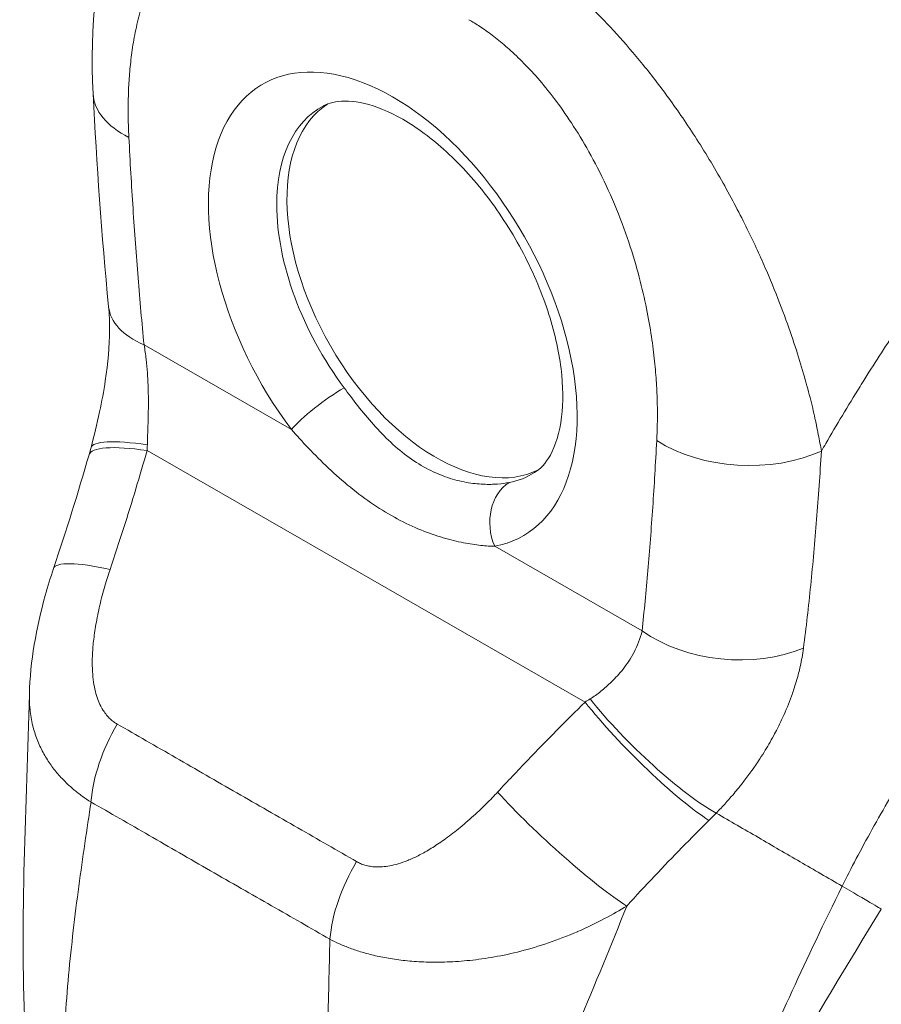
# Model space of a CAD drawing. Header units: inches. Extents: x 2 to 304, y 7 to 191.
# Tile 39 of 53: x 282.558 to 283.552, y 99.567 to 100.704. Entities that reach past the tile are written whole.
import ezdxf

# ---------------------------------------------------------------- set-up
doc = ezdxf.new("R2010")
doc.units = ezdxf.units.IN
doc.header["$LTSCALE"] = 18
doc.header["$MEASUREMENT"] = 0
doc.layers.add('Visible (ANSI)', color=7, linetype='Continuous', lineweight=5)
doc.layers.add('Visible Narrow (ANSI)', color=7, linetype='Continuous', lineweight=5)

msp = doc.modelspace()

# ---------------------------------------------------------------- linework, layer by layer
at = {"layer": 'Visible (ANSI)'}
for centre, major_axis, ratio, start_param, end_param in [((282.7842, 100.6254), (-0.1416, -0.0073), 0.539473, 6.283178, 6.283183), ((283.0386, 100.3973), (-0.1216, 0.2112), 0.578093, 0.030084, 3.111509), ((283.5197, 100.6743), (-0.3112, 0.5404), 0.578093, 1.776705, 1.77671), ((282.8016, 100.3859), (-0.1411, -0.0137), 0.503548, 6.283162, 6.283166), ((283.3026, 100.0354), (-0.0263, 0.0421), 0.552954, 5.999016, 5.999023), ((282.7312, 100.0248), (-0.1342, 0.0455), 0.16876, 0.000005, 0.000012)]:
    msp.add_ellipse(centre, major_axis=major_axis, ratio=ratio, start_param=start_param, end_param=end_param, dxfattribs=at)
for points, knots in [([(282.6426, 100.6181), (282.6386, 100.6952), (282.6455, 100.7707), (282.674, 100.8483), (282.6781, 100.8583), (282.6827, 100.868)], [0, 0, 0, 0, 0.923707, 0.923707, 1.06188, 1.06188, 1.06188, 1.06188]), ([(283.152, 100.1808), (283.1586, 100.185), (283.1647, 100.1911), (283.1762, 100.2116), (283.1811, 100.2265), (283.1853, 100.2615), (283.1852, 100.2805), (283.18, 100.322), (283.1749, 100.3446), (283.1596, 100.391), (283.1493, 100.4149), (283.1245, 100.4612), (283.1099, 100.4835), (283.0783, 100.5238), (283.0612, 100.5418), (283.027, 100.5716), (283.0099, 100.5834), (282.9781, 100.6003), (282.9634, 100.6055), (282.9379, 100.6104), (282.9274, 100.61), (282.9151, 100.607), (282.9116, 100.6057), (282.9083, 100.604)], [3.94721, 3.94721, 3.94721, 3.94721, 4.256684, 4.256684, 4.583232, 4.583232, 4.864746, 4.864746, 5.150541, 5.150541, 5.442943, 5.442943, 5.73837, 5.73837, 6.032305, 6.032305, 6.320475, 6.320475, 6.602119, 6.602119, 6.896109, 6.896109, 7.041949, 7.041949, 7.041949, 7.041949]), ([(282.6402, 100.2097), (282.6437, 100.2232), (282.6471, 100.237), (282.6526, 100.2629), (282.6549, 100.275), (282.6597, 100.307), (282.6615, 100.3272), (282.6617, 100.3548), (282.6613, 100.3641), (282.6605, 100.3722)], [0, 0, 0, 0, 0.1503061, 0.1503061, 0.2798358, 0.2798358, 0.4990059, 0.4990059, 0.6200224, 0.6200224, 0.6200224, 0.6200224]), ([(282.5691, 99.9248), (282.57, 99.9632), (282.577, 100.0017), (282.5903, 100.0495), (282.5935, 100.0599), (282.597, 100.0702)], [0, 0, 0, 0, 0.4157982, 0.4157982, 0.5321383, 0.5321383, 0.5321383, 0.5321383])]:
    msp.add_open_spline(points, degree=3, knots=knots, dxfattribs=at)
for points in [[(282.6605, 100.3722), (282.6524, 100.4552), (282.6467, 100.5371), (282.6426, 100.6181)], [(282.597, 100.0702), (282.6117, 100.1137), (282.6252, 100.1574), (282.6379, 100.2013)], [(282.6379, 100.2013), (282.6387, 100.204), (282.6395, 100.2068), (282.6402, 100.2097)], [(282.564, 99.5411), (282.5579, 99.6664), (282.5661, 99.7957), (282.5691, 99.9248)], [(283.5523, 99.677), (283.4741, 99.5496), (283.3981, 99.4222), (283.3403, 99.2914)]]:
    msp.add_open_spline(points, degree=3, dxfattribs=at)
at = {"layer": 'Visible Narrow (ANSI)'}
for p, q in [((282.7014, 100.3282), (282.8714, 100.2305)), ((283.4667, 100.2801), (283.4667, 100.2801)), ((282.7049, 100.2063), (283.2104, 99.9159)), ((283.4824, 100.1934), (283.4824, 100.1934)), ((283.1061, 100.0957), (283.2762, 99.998)), ((283.4635, 99.9869), (283.4635, 99.9869))]:
    msp.add_line(p, q, dxfattribs=at)
for centre, major_axis, ratio, start_param, end_param in [((282.9885, 100.3684), (-0.1502, 0.2607), 0.578093, 2.94376, 8.058229), ((282.7841, 100.6254), (-0.1415, -0.0073), 0.539473, 0.000002, 0.75676), ((283.0273, 100.3907), (-0.1219, 0.2116), 0.578093, 6.259758, 7.071791), ((283.0273, 100.3907), (-0.1219, 0.2116), 0.578093, 0.788605, 1.775044), ((283.5197, 100.6743), (0.29, -0.5036), 0.578093, 4.799639, 4.799716), ((282.8016, 100.3859), (-0.1411, -0.0137), 0.503548, 0.000009, 0.733017), ((282.9115, 100.2536), (0.0454, 0.0339), 0.165504, 0.977516, 2.515261), ((282.7741, 100.1619), (-0.1362, 0.0393), 0.198441, 5.301084, 6.283182), ((282.7773, 100.1738), (-0.1371, 0.0358), 0.167585, 5.309311, 6.283186), ((282.5827, 100.2639), (-0.0414, 0.1942), 0.594555, 4.28735, 4.323063), ((283.3933, 100.2754), (-0.1415, 0.0074), 0.608717, 0.816333, 2.289763), ((283.0273, 100.3907), (0.1219, -0.2116), 0.578093, 6.085352, 6.306612), ((283.1462, 100.1188), (-0.0106, 0.0557), 0.800055, 0.303667, 1.841412), ((283.3086, 100.0391), (-0.0308, 0.0493), 0.55296, 6.054184, 6.054192), ((282.7312, 100.0248), (-0.1342, 0.0455), 0.16876, 5.309456, 6.283186), ((283.3764, 100.0558), (-0.1409, 0.0151), 0.638823, 0.850183, 2.294034), ((283.1244, 99.9527), (-0.1802, -0.0834), 0.368679, 1.89132, 1.927033), ((283.2882, 99.8804), (-0.1015, 0.0989), 0.18906, 0.979732, 2.54547), ((283.2795, 99.8716), (-0.0995, 0.1009), 0.154633, 0.97029, 2.549012), ((282.7396, 99.8461), (0.07, 0.1233), 0.578723, 1.539576, 2.24744), ((283.1786, 99.7678), (-0.104, 0.0963), 0.124258, 0.964025, 2.552973), ((283.2173, 99.8572), (-0.2376, -0.197), 0.483276, 1.749898, 1.789013), ((283.5277, 99.8844), (-0.0741, -0.129), 0.578826, 0.938726, 0.938996), ((283.5378, 99.8787), (-0.0812, -0.1413), 0.578826, 0.673426, 0.67345), ((283.0158, 99.6875), (0.0712, 0.1225), 0.578918, 1.545598, 2.253463), ((282.8426, 99.6912), (-0.0381, -0.0664), 0.578826, 4.792212, 4.792253)]:
    msp.add_ellipse(centre, major_axis=major_axis, ratio=ratio, start_param=start_param, end_param=end_param, dxfattribs=at)
for points, knots in [([(282.6839, 100.5677), (282.6836, 100.5731), (282.6834, 100.5787), (282.6832, 100.5846), (282.6831, 100.5905), (282.683, 100.5966), (282.6831, 100.603), (282.6831, 100.6094), (282.6833, 100.6159), (282.6835, 100.6227), (282.6838, 100.6295), (282.6843, 100.6365), (282.6849, 100.6437), (282.6855, 100.6508), (282.6863, 100.6582), (282.6873, 100.6658), (282.6884, 100.6734), (282.6897, 100.6811), (282.6913, 100.689), (282.6929, 100.6969), (282.6948, 100.705), (282.6971, 100.7131), (282.6994, 100.7213), (282.7022, 100.7295), (282.7055, 100.7378), (282.7088, 100.746), (282.7126, 100.7543), (282.7171, 100.7624), (282.7217, 100.7704), (282.727, 100.7784), (282.7327, 100.7855), (282.7385, 100.7926), (282.7448, 100.7988), (282.7512, 100.8041), (282.7576, 100.8093), (282.7642, 100.8135), (282.7706, 100.8168), (282.7771, 100.8201), (282.7836, 100.8226), (282.79, 100.8244), (282.7964, 100.8262), (282.8026, 100.8273), (282.8087, 100.8279), (282.8148, 100.8286), (282.8208, 100.8287), (282.8266, 100.8284), (282.8325, 100.8281), (282.8381, 100.8273), (282.8436, 100.8263), (282.8491, 100.8253), (282.8544, 100.824), (282.8595, 100.8225), (282.8646, 100.821), (282.8695, 100.8193), (282.8741, 100.8174), (282.8788, 100.8155), (282.8833, 100.8135), (282.8876, 100.8114), (282.8919, 100.8093), (282.8961, 100.807), (282.9, 100.8048)], [0, 0, 0, 0, 0.05, 0.05, 0.05, 0.1, 0.1, 0.1, 0.15, 0.15, 0.15, 0.2, 0.2, 0.2, 0.25, 0.25, 0.25, 0.3, 0.3, 0.3, 0.35, 0.35, 0.35, 0.4, 0.4, 0.4, 0.45, 0.45, 0.45, 0.5, 0.5, 0.5, 0.55, 0.55, 0.55, 0.6, 0.6, 0.6, 0.65, 0.65, 0.65, 0.7, 0.7, 0.7, 0.75, 0.75, 0.75, 0.8, 0.8, 0.8, 0.85, 0.85, 0.85, 0.9, 0.9, 0.9, 0.95, 0.95, 0.95, 1, 1, 1, 1]), ([(283.1061, 100.8035), (283.1117, 100.8003), (283.1179, 100.7966), (283.1245, 100.7925), (283.131, 100.7884), (283.1377, 100.7838), (283.1449, 100.7788), (283.152, 100.7737), (283.1594, 100.7682), (283.1673, 100.762), (283.1751, 100.7558), (283.1833, 100.749), (283.1918, 100.7414), (283.2003, 100.7339), (283.2092, 100.7257), (283.2183, 100.7167), (283.2275, 100.7076), (283.237, 100.6978), (283.2469, 100.687), (283.2567, 100.6762), (283.2668, 100.6644), (283.2772, 100.6517), (283.2876, 100.6389), (283.2981, 100.6252), (283.3089, 100.6103), (283.3196, 100.5955), (283.3305, 100.5795), (283.3414, 100.5622), (283.3524, 100.5449), (283.3634, 100.5264), (283.3734, 100.5082), (283.3835, 100.49), (283.3926, 100.4723), (283.4007, 100.4556), (283.4087, 100.4389), (283.4157, 100.4233), (283.422, 100.4085), (283.4283, 100.3938), (283.4338, 100.3799), (283.4387, 100.3669), (283.4436, 100.3539), (283.4478, 100.3418), (283.4515, 100.3304), (283.4553, 100.3191), (283.4585, 100.3085), (283.4614, 100.2986), (283.4643, 100.2887), (283.4669, 100.2794), (283.4692, 100.2708), (283.4714, 100.2621), (283.4734, 100.254), (283.4751, 100.2463), (283.4768, 100.2387), (283.4783, 100.2316), (283.4796, 100.2248), (283.481, 100.218), (283.4821, 100.2117), (283.4832, 100.2057)], [0, 0, 0, 0, 0.0526316, 0.0526316, 0.0526316, 0.1052632, 0.1052632, 0.1052632, 0.1578947, 0.1578947, 0.1578947, 0.2105263, 0.2105263, 0.2105263, 0.2631579, 0.2631579, 0.2631579, 0.3157895, 0.3157895, 0.3157895, 0.3684211, 0.3684211, 0.3684211, 0.4210526, 0.4210526, 0.4210526, 0.4736842, 0.4736842, 0.4736842, 0.5263158, 0.5263158, 0.5263158, 0.5789474, 0.5789474, 0.5789474, 0.6315789, 0.6315789, 0.6315789, 0.6842105, 0.6842105, 0.6842105, 0.7368421, 0.7368421, 0.7368421, 0.7894737, 0.7894737, 0.7894737, 0.8421053, 0.8421053, 0.8421053, 0.8947368, 0.8947368, 0.8947368, 0.9473684, 0.9473684, 0.9473684, 1, 1, 1, 1]), ([(283.4832, 100.2057), (283.4848, 100.2086), (283.4865, 100.2115), (283.4882, 100.2144), (283.5006, 100.2358), (283.5137, 100.2576), (283.5278, 100.2803), (283.5296, 100.2832), (283.5315, 100.2862), (283.5333, 100.2892), (283.5457, 100.3088), (283.5588, 100.3291), (283.5722, 100.3492), (283.5786, 100.3587), (283.585, 100.3682), (283.5914, 100.3776), (283.6015, 100.3923), (283.6116, 100.4067), (283.6217, 100.4207), (283.6315, 100.4345), (283.6414, 100.4479), (283.6512, 100.461), (283.6596, 100.4723), (283.668, 100.4834), (283.6765, 100.4944), (283.6879, 100.5091), (283.6994, 100.5237), (283.7115, 100.5387), (283.7197, 100.5489), (283.7282, 100.5592), (283.7369, 100.5697), (283.7507, 100.5863), (283.7652, 100.6033), (283.7804, 100.6206), (283.7877, 100.629), (283.7953, 100.6374), (283.8029, 100.6459), (283.8211, 100.6661), (283.8402, 100.6866), (283.8603, 100.7075), (283.8651, 100.7124), (283.8699, 100.7174), (283.8748, 100.7224), (283.8993, 100.7473), (283.9251, 100.7726), (283.9526, 100.7982)], [0, 0, 0, 0, 0.0152892, 0.0152892, 0.0152892, 0.1281656, 0.1281656, 0.1281656, 0.1428571, 0.1428571, 0.1428571, 0.2397281, 0.2397281, 0.2397281, 0.2857143, 0.2857143, 0.2857143, 0.3578831, 0.3578831, 0.3578831, 0.4285714, 0.4285714, 0.4285714, 0.4897426, 0.4897426, 0.4897426, 0.5714286, 0.5714286, 0.5714286, 0.6267197, 0.6267197, 0.6267197, 0.7142857, 0.7142857, 0.7142857, 0.756805, 0.756805, 0.756805, 0.8571429, 0.8571429, 0.8571429, 0.8810186, 0.8810186, 0.8810186, 1, 1, 1, 1]), ([(283.0762, 100.7035), (283.0803, 100.7012), (283.0846, 100.6986), (283.0891, 100.6956), (283.0936, 100.6926), (283.0984, 100.6893), (283.1033, 100.6856), (283.1082, 100.6818), (283.1134, 100.6777), (283.1187, 100.673), (283.1241, 100.6684), (283.1297, 100.6632), (283.1355, 100.6575), (283.1413, 100.6518), (283.1473, 100.6455), (283.1534, 100.6386), (283.1596, 100.6317), (283.1659, 100.624), (283.1724, 100.6157), (283.1789, 100.6073), (283.1855, 100.5981), (283.1922, 100.5881), (283.1989, 100.5781), (283.2056, 100.5673), (283.2123, 100.5556), (283.2191, 100.5438), (283.2258, 100.5311), (283.2323, 100.5173), (283.2389, 100.5035), (283.2453, 100.4886), (283.251, 100.4739), (283.2567, 100.4592), (283.2616, 100.4448), (283.2658, 100.4311), (283.27, 100.4175), (283.2735, 100.4046), (283.2764, 100.3923), (283.2794, 100.3801), (283.2818, 100.3686), (283.2837, 100.3577), (283.2857, 100.3468), (283.2873, 100.3365), (283.2886, 100.3268), (283.2899, 100.3172), (283.2908, 100.3081), (283.2916, 100.2996), (283.2923, 100.2911), (283.2928, 100.2831), (283.2932, 100.2755), (283.2936, 100.2679), (283.2938, 100.2608), (283.2938, 100.2541), (283.2939, 100.2473), (283.2939, 100.2409), (283.2937, 100.2349), (283.2936, 100.2289), (283.2934, 100.2231), (283.2931, 100.2177)], [0, 0, 0, 0, 0.052632, 0.052632, 0.052632, 0.105263, 0.105263, 0.105263, 0.157895, 0.157895, 0.157895, 0.210526, 0.210526, 0.210526, 0.263158, 0.263158, 0.263158, 0.315789, 0.315789, 0.315789, 0.368421, 0.368421, 0.368421, 0.421053, 0.421053, 0.421053, 0.473684, 0.473684, 0.473684, 0.526316, 0.526316, 0.526316, 0.578947, 0.578947, 0.578947, 0.631579, 0.631579, 0.631579, 0.684211, 0.684211, 0.684211, 0.736842, 0.736842, 0.736842, 0.789474, 0.789474, 0.789474, 0.842105, 0.842105, 0.842105, 0.894737, 0.894737, 0.894737, 0.947368, 0.947368, 0.947368, 1, 1, 1, 1]), ([(282.7014, 100.3282), (282.6989, 100.3536), (282.6966, 100.3794), (282.6945, 100.4057), (282.6924, 100.4319), (282.6904, 100.4585), (282.6887, 100.4855), (282.6869, 100.5125), (282.6853, 100.5399), (282.6839, 100.5677)], [0, 0, 0, 0, 0.3333333, 0.3333333, 0.3333333, 0.6666667, 0.6666667, 0.6666667, 1, 1, 1, 1]), ([(282.7052, 100.213), (282.7053, 100.2154), (282.7054, 100.218), (282.7055, 100.2206), (282.7055, 100.2232), (282.7056, 100.2259), (282.7057, 100.2286), (282.7058, 100.2314), (282.7059, 100.2343), (282.706, 100.2373), (282.7061, 100.2403), (282.7062, 100.2435), (282.7062, 100.2468), (282.7063, 100.2501), (282.7063, 100.2536), (282.7064, 100.2573), (282.7064, 100.2609), (282.7064, 100.2648), (282.7064, 100.2689), (282.7063, 100.273), (282.7062, 100.2773), (282.7061, 100.2819), (282.7059, 100.2864), (282.7056, 100.2912), (282.7053, 100.2961), (282.7049, 100.3011), (282.7045, 100.3063), (282.7038, 100.3116), (282.7032, 100.317), (282.7024, 100.3226), (282.7014, 100.3282)], [0, 0, 0, 0, 0.1, 0.1, 0.1, 0.2, 0.2, 0.2, 0.3, 0.3, 0.3, 0.4, 0.4, 0.4, 0.5, 0.5, 0.5, 0.6, 0.6, 0.6, 0.7, 0.7, 0.7, 0.8, 0.8, 0.8, 0.9, 0.9, 0.9, 0.9999999, 0.9999999, 0.9999999, 0.9999999]), ([(283.1227, 100.1694), (283.1189, 100.1686), (283.1145, 100.168), (283.1095, 100.1676), (283.1045, 100.1672), (283.0989, 100.1671), (283.0929, 100.1674), (283.0868, 100.1676), (283.0803, 100.1683), (283.0734, 100.1695), (283.0666, 100.1708), (283.0594, 100.1726), (283.052, 100.175), (283.0446, 100.1775), (283.0371, 100.1807), (283.0296, 100.1845), (283.0222, 100.1884), (283.0147, 100.1929), (283.0074, 100.1982), (283.0001, 100.2034), (282.993, 100.2093), (282.9861, 100.2158), (282.9792, 100.2222), (282.9726, 100.2291), (282.9662, 100.2363), (282.9598, 100.2434), (282.9537, 100.2509), (282.9481, 100.258), (282.9424, 100.2652), (282.9372, 100.2722), (282.9322, 100.2788)], [0, 0, 0, 0, 0.1, 0.1, 0.1, 0.2, 0.2, 0.2, 0.3, 0.3, 0.3, 0.4, 0.4, 0.4, 0.5, 0.5, 0.5, 0.6, 0.6, 0.6, 0.7, 0.7, 0.7, 0.8, 0.8, 0.8, 0.9, 0.9, 0.9, 1, 1, 1, 1]), ([(283.5071, 99.7034), (283.5174, 99.7241), (283.5288, 99.7458), (283.5417, 99.7691), (283.5547, 99.7924), (283.5692, 99.8172), (283.5844, 99.8415), (283.5995, 99.8659), (283.6152, 99.8898), (283.6314, 99.9132), (283.6475, 99.9367), (283.6641, 99.9597), (283.6829, 99.9844), (283.7018, 100.009), (283.7228, 100.0353), (283.7435, 100.0597), (283.7642, 100.0842), (283.7845, 100.1069), (283.8058, 100.1296), (283.8272, 100.1523), (283.8495, 100.1749), (283.8736, 100.1978), (283.8977, 100.2208), (283.9235, 100.2439), (283.9509, 100.2668)], [0, 0, 0, 0, 0.125, 0.125, 0.125, 0.25, 0.25, 0.25, 0.375, 0.375, 0.375, 0.5, 0.5, 0.5, 0.625, 0.625, 0.625, 0.75, 0.75, 0.75, 0.875, 0.875, 0.875, 1, 1, 1, 1]), ([(283.1061, 100.0957), (283.1014, 100.0958), (283.096, 100.0962), (283.09, 100.0968), (283.0839, 100.0975), (283.0772, 100.0984), (283.07, 100.0998), (283.0627, 100.1013), (283.0549, 100.1031), (283.0467, 100.1056), (283.0385, 100.108), (283.0298, 100.111), (283.0209, 100.1146), (283.012, 100.1182), (283.0029, 100.1225), (282.9937, 100.1274), (282.9846, 100.1323), (282.9754, 100.1378), (282.9663, 100.1439), (282.9572, 100.15), (282.9482, 100.1567), (282.9395, 100.1638), (282.9308, 100.1709), (282.9223, 100.1784), (282.9142, 100.186), (282.9061, 100.1937), (282.8984, 100.2015), (282.8912, 100.209), (282.8841, 100.2165), (282.8775, 100.2237), (282.8714, 100.2305)], [0, 0, 0, 0, 0.1, 0.1, 0.1, 0.2, 0.2, 0.2, 0.3, 0.3, 0.3, 0.4, 0.4, 0.4, 0.5, 0.5, 0.5, 0.6, 0.6, 0.6, 0.7, 0.7, 0.7, 0.8, 0.8, 0.8, 0.9, 0.9, 0.9, 1, 1, 1, 1]), ([(283.2931, 100.2177), (283.2917, 100.1916), (283.2902, 100.166), (283.2885, 100.141), (283.2868, 100.116), (283.2849, 100.0915), (283.2829, 100.0677), (283.2808, 100.0439), (283.2786, 100.0207), (283.2762, 99.998)], [0, 0, 0, 0, 0.3333333, 0.3333333, 0.3333333, 0.6666667, 0.6666667, 0.6666667, 1, 1, 1, 1]), ([(282.6621, 100.0691), (282.6675, 100.0851), (282.6727, 100.1009), (282.6777, 100.1164), (282.6826, 100.1319), (282.6874, 100.1471), (282.6919, 100.1621), (282.6964, 100.1771), (282.7008, 100.1918), (282.7049, 100.2063)], [0, 0, 0, 0, 0.333333, 0.333333, 0.333333, 0.666667, 0.666667, 0.666667, 1, 1, 1, 1]), ([(283.4832, 100.2057), (283.4815, 100.1788), (283.4797, 100.1525), (283.4776, 100.1267), (283.4756, 100.1009), (283.4733, 100.0756), (283.4708, 100.0509), (283.4683, 100.0261), (283.4655, 100.002), (283.4624, 99.9783)], [0, 0, 0, 0, 0.3333333, 0.3333333, 0.3333333, 0.6666667, 0.6666667, 0.6666667, 0.9999999, 0.9999999, 0.9999999, 0.9999999]), ([(282.6705, 99.8904), (282.6692, 99.8912), (282.6678, 99.8921), (282.6664, 99.8931), (282.6651, 99.8941), (282.6637, 99.8952), (282.6623, 99.8965), (282.6609, 99.8978), (282.6596, 99.8993), (282.6582, 99.9009), (282.6568, 99.9026), (282.6555, 99.9044), (282.6542, 99.9064), (282.6529, 99.9084), (282.6517, 99.9107), (282.6505, 99.9131), (282.6494, 99.9156), (282.6483, 99.9182), (282.6473, 99.9212), (282.6463, 99.9241), (282.6454, 99.9273), (282.6447, 99.9307), (282.6439, 99.9342), (282.6432, 99.9379), (282.6428, 99.9419), (282.6423, 99.9459), (282.6419, 99.9501), (282.6418, 99.9547), (282.6416, 99.9593), (282.6416, 99.9641), (282.6418, 99.9694), (282.642, 99.9746), (282.6424, 99.9802), (282.6431, 99.9863), (282.6438, 99.9923), (282.6447, 99.9988), (282.6459, 100.0057), (282.6471, 100.0127), (282.6485, 100.0201), (282.6503, 100.0276), (282.652, 100.0352), (282.654, 100.0428), (282.6561, 100.0498), (282.6581, 100.0568), (282.6601, 100.0631), (282.6621, 100.0691)], [0, 0, 0, 0, 0.066667, 0.066667, 0.066667, 0.133333, 0.133333, 0.133333, 0.2, 0.2, 0.2, 0.266667, 0.266667, 0.266667, 0.333333, 0.333333, 0.333333, 0.4, 0.4, 0.4, 0.466667, 0.466667, 0.466667, 0.533333, 0.533333, 0.533333, 0.6, 0.6, 0.6, 0.666667, 0.666667, 0.666667, 0.733333, 0.733333, 0.733333, 0.8, 0.8, 0.8, 0.866667, 0.866667, 0.866667, 0.933333, 0.933333, 0.933333, 1, 1, 1, 1]), ([(283.2762, 99.998), (283.2751, 99.9936), (283.2738, 99.9893), (283.2722, 99.9852), (283.2706, 99.9811), (283.2688, 99.9772), (283.2669, 99.9735), (283.2649, 99.9699), (283.2629, 99.9664), (283.2608, 99.9632), (283.2586, 99.96), (283.2565, 99.957), (283.2543, 99.9541), (283.2521, 99.9513), (283.2499, 99.9487), (283.2477, 99.9463), (283.2455, 99.9439), (283.2433, 99.9416), (283.2411, 99.9395), (283.239, 99.9374), (283.2368, 99.9354), (283.2347, 99.9336), (283.2326, 99.9317), (283.2305, 99.93), (283.2285, 99.9284), (283.2264, 99.9267), (283.2243, 99.9252), (283.2223, 99.9237), (283.2202, 99.9223), (283.2181, 99.9209), (283.2161, 99.9195)], [0, 0, 0, 0, 0.1, 0.1, 0.1, 0.2, 0.2, 0.2, 0.3, 0.3, 0.3, 0.4, 0.4, 0.4, 0.5, 0.5, 0.5, 0.6, 0.6, 0.6, 0.7, 0.7, 0.7, 0.8, 0.8, 0.8, 0.9, 0.9, 0.9, 1, 1, 1, 1]), ([(283.4624, 99.9783), (283.4615, 99.971), (283.4602, 99.964), (283.4587, 99.9571), (283.4581, 99.9545), (283.4575, 99.9519), (283.4568, 99.9494), (283.4551, 99.9426), (283.4532, 99.9361), (283.4511, 99.9297), (283.4503, 99.9274), (283.4495, 99.9251), (283.4486, 99.9228), (283.4456, 99.9143), (283.4422, 99.9063), (283.4388, 99.8987), (283.4367, 99.8941), (283.4346, 99.8897), (283.4324, 99.8854), (283.431, 99.8826), (283.4295, 99.8799), (283.4281, 99.8772), (283.4244, 99.8704), (283.4207, 99.8641), (283.417, 99.8581), (283.4148, 99.8546), (283.4127, 99.8513), (283.4105, 99.848), (283.4089, 99.8457), (283.4074, 99.8434), (283.4058, 99.8411), (283.4053, 99.8403), (283.4048, 99.8396), (283.4042, 99.8388), (283.4011, 99.8343), (283.3979, 99.8301), (283.3948, 99.826), (283.3921, 99.8224), (283.3894, 99.819), (283.3867, 99.8157), (283.3857, 99.8146), (283.3848, 99.8134), (283.3838, 99.8123), (283.3818, 99.8098), (283.3797, 99.8074), (283.3776, 99.805), (283.3761, 99.8032), (283.3745, 99.8014), (283.3729, 99.7997), (283.3692, 99.7956), (283.3655, 99.7916), (283.3617, 99.7878)], [0, 0, 0, 0, 0.0723385, 0.0723385, 0.0723385, 0.1, 0.1, 0.1, 0.1728592, 0.1728592, 0.1728592, 0.2, 0.2, 0.2, 0.3, 0.3, 0.3, 0.3602382, 0.3602382, 0.3602382, 0.4, 0.4, 0.4, 0.5, 0.5, 0.5, 0.557908, 0.557908, 0.557908, 0.6, 0.6, 0.6, 0.6143414, 0.6143414, 0.6143414, 0.7, 0.7, 0.7, 0.7738051, 0.7738051, 0.7738051, 0.8, 0.8, 0.8, 0.856604, 0.856604, 0.856604, 0.9, 0.9, 0.9, 1, 1, 1, 1]), ([(282.6402, 99.8005), (282.6368, 99.8026), (282.6335, 99.8049), (282.6301, 99.8073), (282.6268, 99.8097), (282.6234, 99.8123), (282.6201, 99.8151), (282.6168, 99.8179), (282.6135, 99.8208), (282.6103, 99.8241), (282.6071, 99.8273), (282.6039, 99.8307), (282.6008, 99.8344), (282.5977, 99.8381), (282.5947, 99.842), (282.5919, 99.8462), (282.589, 99.8504), (282.5864, 99.8549), (282.5839, 99.8596), (282.5814, 99.8644), (282.5792, 99.8694), (282.5772, 99.8747), (282.5753, 99.88), (282.5736, 99.8856), (282.5723, 99.8914), (282.571, 99.8973), (282.5701, 99.9034), (282.5696, 99.9097), (282.5692, 99.9146), (282.569, 99.9196), (282.5691, 99.9248)], [0, 0, 0, 0, 0.0666667, 0.0666667, 0.0666667, 0.1333333, 0.1333333, 0.1333333, 0.2, 0.2, 0.2, 0.2666667, 0.2666667, 0.2666667, 0.3333333, 0.3333333, 0.3333333, 0.4, 0.4, 0.4, 0.4666667, 0.4666667, 0.4666667, 0.5333333, 0.5333333, 0.5333333, 0.6, 0.6, 0.6, 0.6512834, 0.6512834, 0.6512834, 0.6512834]), ([(283.2104, 99.9159), (283.1996, 99.9053), (283.1886, 99.8944), (283.1776, 99.8832), (283.1665, 99.872), (283.1552, 99.8604), (283.1439, 99.8486), (283.1325, 99.8367), (283.1211, 99.8246), (283.1095, 99.8121)], [0, 0, 0, 0, 0.333333, 0.333333, 0.333333, 0.666667, 0.666667, 0.666667, 1, 1, 1, 1]), ([(282.9467, 99.7318), (282.9247, 99.7446), (282.9021, 99.7575), (282.879, 99.7707), (282.8559, 99.784), (282.8322, 99.7975), (282.8085, 99.8111), (282.7848, 99.8247), (282.7612, 99.8384), (282.7381, 99.8517), (282.7151, 99.865), (282.6926, 99.8779), (282.6705, 99.8904)], [0, 0, 0, 0, 0.25, 0.25, 0.25, 0.5, 0.5, 0.5, 0.75, 0.75, 0.75, 1, 1, 1, 1]), ([(283.1095, 99.8121), (283.1055, 99.8078), (283.1011, 99.8032), (283.096, 99.7982), (283.091, 99.7932), (283.0853, 99.7878), (283.0795, 99.7826), (283.0737, 99.7774), (283.0678, 99.7724), (283.0621, 99.7679), (283.0564, 99.7634), (283.051, 99.7594), (283.0459, 99.7557), (283.0407, 99.7521), (283.0358, 99.7489), (283.0311, 99.7461), (283.0264, 99.7432), (283.022, 99.7408), (283.0177, 99.7386), (283.0135, 99.7365), (283.0095, 99.7347), (283.0057, 99.7331), (283.0018, 99.7316), (282.9982, 99.7303), (282.9948, 99.7293), (282.9914, 99.7283), (282.9881, 99.7275), (282.9851, 99.727), (282.982, 99.7264), (282.9792, 99.726), (282.9765, 99.7258), (282.9738, 99.7256), (282.9713, 99.7256), (282.9689, 99.7257), (282.9665, 99.7258), (282.9643, 99.726), (282.9622, 99.7264), (282.9601, 99.7267), (282.9581, 99.7272), (282.9563, 99.7277), (282.9545, 99.7282), (282.9528, 99.7289), (282.9512, 99.7295), (282.9496, 99.7302), (282.9481, 99.731), (282.9467, 99.7318)], [0, 0, 0, 0, 0.0666667, 0.0666667, 0.0666667, 0.1333333, 0.1333333, 0.1333333, 0.2, 0.2, 0.2, 0.2666667, 0.2666667, 0.2666667, 0.3333333, 0.3333333, 0.3333333, 0.4, 0.4, 0.4, 0.4666667, 0.4666667, 0.4666667, 0.5333333, 0.5333333, 0.5333333, 0.6, 0.6, 0.6, 0.6666667, 0.6666667, 0.6666667, 0.7333333, 0.7333333, 0.7333333, 0.8, 0.8, 0.8, 0.8666667, 0.8666667, 0.8666667, 0.9333333, 0.9333333, 0.9333333, 1, 1, 1, 1]), ([(282.6083, 99.4977), (282.6089, 99.5315), (282.6111, 99.566), (282.6143, 99.6006), (282.6175, 99.6351), (282.6216, 99.6697), (282.6261, 99.7032), (282.6306, 99.7368), (282.6355, 99.7693), (282.6402, 99.8005)], [0, 0, 0, 0, 0.333333, 0.333333, 0.333333, 0.666667, 0.666667, 0.666667, 1, 1, 1, 1]), ([(282.9158, 99.6422), (282.8939, 99.6549), (282.8716, 99.6677), (282.8485, 99.6809), (282.8255, 99.6941), (282.8017, 99.7077), (282.7779, 99.7213), (282.7542, 99.735), (282.7304, 99.7487), (282.7074, 99.762), (282.6844, 99.7752), (282.6622, 99.788), (282.6402, 99.8005)], [0, 0, 0, 0, 0.25, 0.25, 0.25, 0.5, 0.5, 0.5, 0.75, 0.75, 0.75, 1, 1, 1, 1]), ([(283.3617, 99.7878), (283.3699, 99.783), (283.3779, 99.7784), (283.386, 99.7737), (283.3941, 99.769), (283.4022, 99.7643), (283.4104, 99.7596), (283.4185, 99.7549), (283.4265, 99.7502), (283.4345, 99.7455), (283.4426, 99.7409), (283.4505, 99.7362), (283.4585, 99.7316), (283.4665, 99.727), (283.4744, 99.7224), (283.4825, 99.7177), (283.4905, 99.713), (283.4987, 99.7082), (283.5071, 99.7034)], [0, 0, 0, 0, 0.166667, 0.166667, 0.166667, 0.333333, 0.333333, 0.333333, 0.5, 0.5, 0.5, 0.666667, 0.666667, 0.666667, 0.833333, 0.833333, 0.833333, 1, 1, 1, 1]), ([(283.3533, 99.7793), (283.343, 99.7691), (283.3326, 99.7587), (283.3221, 99.748), (283.3117, 99.7373), (283.3012, 99.7264), (283.2906, 99.7151), (283.2799, 99.7039), (283.2692, 99.6923), (283.2584, 99.6805)], [0.0000001, 0.0000001, 0.0000001, 0.0000001, 0.3333333, 0.3333333, 0.3333333, 0.6666667, 0.6666667, 0.6666667, 1, 1, 1, 1]), ([(283.3197, 99.2833), (283.3327, 99.314), (283.3457, 99.3448), (283.3592, 99.3764), (283.3726, 99.408), (283.3865, 99.4405), (283.4014, 99.4746), (283.4162, 99.5087), (283.432, 99.5445), (283.4495, 99.5825), (283.4669, 99.6205), (283.486, 99.6608), (283.5071, 99.7034)], [0, 0, 0, 0, 0.25, 0.25, 0.25, 0.5, 0.5, 0.5, 0.75, 0.75, 0.75, 1, 1, 1, 1]), ([(283.5071, 99.7034), (283.5146, 99.6991), (283.5216, 99.695), (283.5275, 99.6915), (283.5335, 99.6881), (283.5384, 99.6852), (283.5422, 99.683), (283.5461, 99.6807), (283.5489, 99.6791), (283.5505, 99.6781), (283.5517, 99.6774), (283.5523, 99.677), (283.5523, 99.677)], [0, 0, 0, 0, 0.1428571, 0.1428571, 0.1428571, 0.2857143, 0.2857143, 0.2857143, 0.4285714, 0.4285714, 0.4285714, 0.5328023, 0.5328023, 0.5328023, 0.5328023]), ([(283.2584, 99.6805), (283.2508, 99.6758), (283.2424, 99.671), (283.2329, 99.666), (283.2233, 99.661), (283.2126, 99.6558), (283.2016, 99.651), (283.2016, 99.651), (283.2015, 99.651), (283.2015, 99.6509), (283.1905, 99.6462), (283.1793, 99.6418), (283.1683, 99.638), (283.1683, 99.638), (283.1683, 99.638), (283.1682, 99.638), (283.1572, 99.6343), (283.1465, 99.6311), (283.1361, 99.6284), (283.1361, 99.6284), (283.1361, 99.6284), (283.1361, 99.6284), (283.1257, 99.6257), (283.1156, 99.6236), (283.1058, 99.6218), (283.1058, 99.6218), (283.1058, 99.6218), (283.1058, 99.6218), (283.096, 99.6201), (283.0866, 99.6188), (283.0775, 99.6178), (283.0775, 99.6178), (283.0775, 99.6178), (283.0775, 99.6178), (283.0684, 99.6169), (283.0597, 99.6163), (283.0513, 99.616), (283.0512, 99.616), (283.0512, 99.616), (283.0512, 99.616), (283.0428, 99.6157), (283.0348, 99.6157), (283.0272, 99.6159), (283.0271, 99.6159), (283.0271, 99.6159), (283.0271, 99.6159), (283.0195, 99.6161), (283.0122, 99.6166), (283.0054, 99.6173), (283.0054, 99.6173), (283.0053, 99.6173), (283.0053, 99.6173), (282.9985, 99.618), (282.992, 99.6188), (282.9859, 99.6198), (282.9858, 99.6198), (282.9858, 99.6198), (282.9858, 99.6198), (282.9797, 99.6208), (282.9739, 99.622), (282.9685, 99.6232), (282.9685, 99.6232), (282.9685, 99.6232), (282.9684, 99.6232), (282.963, 99.6245), (282.9579, 99.6258), (282.9531, 99.6273), (282.9531, 99.6273), (282.953, 99.6273), (282.953, 99.6273), (282.9482, 99.6287), (282.9437, 99.6302), (282.9393, 99.6318), (282.9393, 99.6318), (282.9393, 99.6318), (282.9393, 99.6319), (282.935, 99.6334), (282.9309, 99.6351), (282.927, 99.6368), (282.927, 99.6368), (282.927, 99.6368), (282.9269, 99.6368), (282.923, 99.6386), (282.9193, 99.6403), (282.9158, 99.6422)], [0, 0, 0, 0, 0.066467, 0.066467, 0.066467, 0.133174, 0.133174, 0.133174, 0.133333, 0.133333, 0.133333, 0.199898, 0.199898, 0.199898, 0.2, 0.2, 0.2, 0.266606, 0.266606, 0.266606, 0.266667, 0.266667, 0.266667, 0.333317, 0.333317, 0.333317, 0.333333, 0.333333, 0.333333, 0.4, 0.4, 0.4, 0.400035, 0.400035, 0.400035, 0.466667, 0.466667, 0.466667, 0.466752, 0.466752, 0.466752, 0.533333, 0.533333, 0.533333, 0.533465, 0.533465, 0.533465, 0.6, 0.6, 0.6, 0.600183, 0.600183, 0.600183, 0.666667, 0.666667, 0.666667, 0.666897, 0.666897, 0.666897, 0.733333, 0.733333, 0.733333, 0.733613, 0.733613, 0.733613, 0.8, 0.8, 0.8, 0.800327, 0.800327, 0.800327, 0.866667, 0.866667, 0.866667, 0.867043, 0.867043, 0.867043, 0.933333, 0.933333, 0.933333, 0.933757, 0.933757, 0.933757, 1, 1, 1, 1]), ([(283.1005, 99.2721), (283.1127, 99.3128), (283.1278, 99.3561), (283.1454, 99.4021), (283.1629, 99.4481), (283.1829, 99.4968), (283.2024, 99.5438), (283.2219, 99.5908), (283.2409, 99.6361), (283.2584, 99.6805)], [0, 0, 0, 0, 0.3333333, 0.3333333, 0.3333333, 0.6666667, 0.6666667, 0.6666667, 0.9999999, 0.9999999, 0.9999999, 0.9999999]), ([(282.909, 99.325), (282.9093, 99.3589), (282.9099, 99.3944), (282.9106, 99.4304), (282.9114, 99.4663), (282.9123, 99.5027), (282.9133, 99.5383), (282.9142, 99.5739), (282.9151, 99.6087), (282.9158, 99.6422)], [0, 0, 0, 0, 0.333333, 0.333333, 0.333333, 0.666667, 0.666667, 0.666667, 1, 1, 1, 1])]:
    msp.add_open_spline(points, degree=3, knots=knots, dxfattribs=at)
msp.add_open_spline([(283.4813, 100.1769), (283.4813, 100.1769), (283.4813, 100.1769), (283.4813, 100.1769)], degree=3, dxfattribs=at)

doc.saveas('drawing.dxf')
